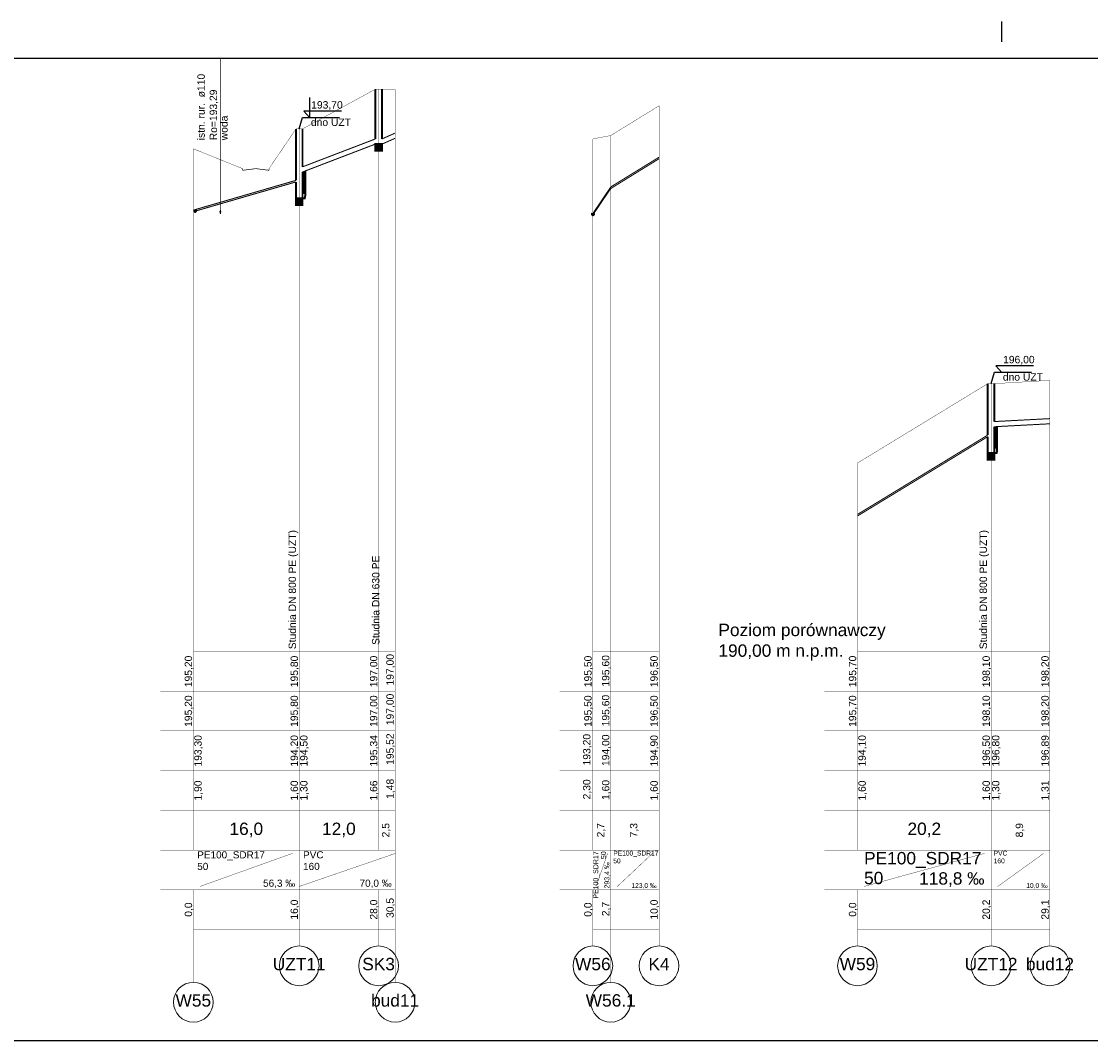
# Model space of a CAD drawing. Header units: inches. Extents: x -156 to 1086, y -12 to 33.
# Tile 23 of 30: x 603 to 636, y -12 to 19. Entities that reach past the tile are written whole.
import ezdxf
from ezdxf.lldxf.tags import DXFTag

# ---------------------------------------------------------------- set-up
doc = ezdxf.new("R2010")
doc.units = ezdxf.units.IN
doc.header["$MEASUREMENT"] = 0
for name, color, linetype, true_color in [('IS_Kolizje', 7, 'SOLID', 0x000000), ('IS_Kolizje_-_opisy', 7, 'SOLID', 0x000000), ('IS_Sieci_na_profilu', 7, 'SOLID', 0x000000), ('IS_Tabelka_profilu', 7, 'SOLID', 0x000000), ('IS_Tabelka_profilu_-_opisy', 7, 'SOLID', 0x000000), ('IS_Teren_proj', 7, 'SOLID', 0x000000)]:
    doc.layers.add(name, color=color, linetype=linetype, true_color=true_color)
tags = doc.linetypes.add('DOT', pattern=[5, 0, -5]).pattern_tags.tags
tags[6:7] = [DXFTag(74, 4), DXFTag(75, 0), DXFTag(340, '0'), DXFTag(46, 0.0), DXFTag(50, 0.0), DXFTag(44, 0.0), DXFTag(45, 0.0)]
tags[4:5] = [DXFTag(74, 4), DXFTag(75, 0), DXFTag(340, '0'), DXFTag(46, 0.0), DXFTag(50, 0.0), DXFTag(44, 0.0), DXFTag(45, 0.0)]
tags = doc.linetypes.add('SOLID', pattern=[10, 10, 0]).pattern_tags.tags
tags[6:7] = [DXFTag(74, 4), DXFTag(75, 0), DXFTag(340, '0'), DXFTag(46, 0.0), DXFTag(50, 0.0), DXFTag(44, 0.0), DXFTag(45, 0.0)]
tags[4:5] = [DXFTag(74, 4), DXFTag(75, 0), DXFTag(340, '0'), DXFTag(46, 0.0), DXFTag(50, 0.0), DXFTag(44, 0.0), DXFTag(45, 0.0)]
pattern_1 = [(37.5, (0, 0), (-0.0006299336, 0.0192682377), [0, -0.0152, 0, -0.017, 0, -0.01625]), (7.5, (0, 0), (0.0176977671, 0.0282214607), [0, -0.0082, 0, -0.0137, 0, -0.00525]), (-32.5, (-0.0123, 0), (0.0311414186, 5.659054e-05), [0, -0.005, 0, -0.018, 0, -0.0235]), (-42.5, (-0.0123, 0), (0.030061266, 0.0087767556), [0, -0.0025, 0, -0.0118, 0, -0.0135])]

msp = doc.modelspace()

# ---------------------------------------------------------------- hatches: boundary and pattern name
at = {"layer": 'IS_Kolizje', "ltscale": 0.01}
h = msp.add_hatch(color=256, dxfattribs=at)
edge = h.paths.add_edge_path()
edge.add_ellipse((609.292, 13.29), major_axis=(0, 0.055), ratio=0.2, start_angle=0, end_angle=360)
at = {"layer": 'IS_Sieci_na_profilu', "ltscale": 0.01}
for points in [[(613.976, 15.343), (614.076, 15.343), (614.176, 15.343), (614.176, 15.143), (614.076, 15.143), (613.976, 15.143)], [(611.576, 13.7), (611.676, 13.7), (611.776, 13.7), (611.776, 13.5), (611.676, 13.5), (611.576, 13.5)], [(632.494, 6), (632.594, 6), (632.694, 6), (632.694, 5.8), (632.594, 5.8), (632.494, 5.8)]]:
    msp.add_hatch(color=256, dxfattribs=at).paths.add_polyline_path(points)
h = msp.add_hatch(dxfattribs=at)
h.set_pattern_fill('AR-SAND', color=256, scale=0.01, style=0)
h.set_pattern_definition(pattern_1)
h.paths.add_polyline_path([(628.08, 7.6), (628.18, 7.6), (628.28, 7.6), (628.18, 7.6)])
h = msp.add_hatch(dxfattribs=at)
h.set_pattern_fill('AR-SAND', color=256, scale=0.01, style=0)
h.set_pattern_definition(pattern_1)
h.paths.add_polyline_path([(608.058, 7.125), (608.1, 7.125), (608.143, 7.125), (608.1, 7.125)])
h = msp.add_hatch(dxfattribs=at)
h.set_pattern_fill('AR-SAND', color=256, scale=0.01, style=0)
h.set_pattern_definition(pattern_1)
h.paths.add_polyline_path([(603.5, 6.1), (603.6, 6.1), (603.7, 6.1), (603.6, 6.1)])
h = msp.add_hatch(dxfattribs=at)
h.set_pattern_fill('AR-SAND', color=256, scale=0.01, style=0)
h.set_pattern_definition(pattern_1)
h.paths.add_polyline_path([(619.72, 6), (619.82, 6), (619.92, 6), (619.82, 6)])

# ---------------------------------------------------------------- linework, layer by layer
for p, q in [((441.618, 17.94), (676.823, 17.94)), ((441.618, -11.76), (676.823, -11.76))]:
    msp.add_line(p, q)
for points in [[(632.916, 18.435), (632.916, 19.052)], [(611.998, 16.135), (611.998, 16.752)], [(612.96, 16.339), (611.82, 16.339)], [(611.998, 16.135), (611.82, 16.339)], [(611.676, 15.8), (611.779, 16.144), (612.897, 16.144)], [(632.594, 8.1), (632.697, 8.444), (633.815, 8.444)], [(633.879, 8.639), (632.738, 8.639)], [(632.916, 8.435), (632.738, 8.639)]]:
    msp.add_lwpolyline(points)
at = {"layer": 'IS_Kolizje', "lineweight": 20, "ltscale": 0.01}
msp.add_ellipse((609.292, 13.29), major_axis=(0, 0.055), ratio=0.2, dxfattribs=at)
at = {"layer": 'IS_Kolizje_-_opisy', "ltscale": 0.01, "const_width": 0.02}
for points in [[(609.292, 17.94), (609.292, 13.345)], [(609.965, 14.6), (609.965, 14.55)], [(609.965, 14.55), (610.365, 14.6)], [(610.365, 14.6), (610.765, 14.55)], [(610.765, 14.55), (610.765, 14.6)]]:
    msp.add_lwpolyline(points, dxfattribs=at)
at = {"layer": 'IS_Sieci_na_profilu', "ltscale": 0.01}
for points, const_width in [([(613.976, 15.499), (613.976, 17)], 0.06), ([(614.176, 15.495), (614.176, 17)], 0.06), ([(611.576, 14.247), (611.576, 15.8)], 0.06), ([(611.776, 14.652), (611.776, 15.8)], 0.06), ([(614.176, 15.497), (614.576, 15.674)], 0.03), ([(614.176, 15.341), (614.576, 15.518)], 0.03), ([(611.776, 14.654), (613.976, 15.497)], 0.03), ([(611.776, 14.498), (613.976, 15.341)], 0.03), ([(613.976, 15.343), (614.076, 15.343), (614.076, 15.343), (614.176, 15.343), (614.176, 15.343), (614.076, 15.343), (614.076, 15.343), (613.976, 15.343)], 0.06), ([(613.976, 15.343), (614.076, 15.343), (614.076, 15.343), (614.176, 15.343), (614.176, 15.143), (614.076, 15.143), (614.076, 15.143), (613.976, 15.143), (613.976, 15.343)], 0.06), ([(621.094, 14.046), (622.554, 14.945)], 0.03), ([(621.094, 13.998), (622.554, 14.899)], 0.03), ([(611.858, 14.531), (611.858, 13.78), (611.842, 13.7), (611.776, 13.7)], 0.06), ([(611.826, 14.519), (611.826, 13.94), (611.81, 13.86), (611.776, 13.86)], 0.06), ([(608.476, 13.345), (611.576, 14.245)], 0.03), ([(611.576, 13.7), (611.576, 14.197)], 0.06), ([(611.776, 13.7), (611.776, 14.5)], 0.06), ([(608.476, 13.299), (611.576, 14.198)], 0.03), ([(620.554, 13.245), (621.094, 14.046)], 0.03), ([(620.554, 13.198), (621.094, 13.998)], 0.03), ([(611.576, 13.7), (611.676, 13.7), (611.676, 13.7), (611.776, 13.7), (611.776, 13.7), (611.676, 13.7), (611.676, 13.7), (611.576, 13.7)], 0.06), ([(611.576, 13.7), (611.676, 13.7), (611.676, 13.7), (611.776, 13.7), (611.776, 13.5), (611.676, 13.5), (611.676, 13.5), (611.576, 13.5), (611.576, 13.7)], 0.06), ([(632.494, 6.547), (632.494, 8.1)], 0.06), ([(632.694, 6.952), (632.694, 8.1)], 0.06), ([(632.776, 6.804), (632.776, 6.08), (632.76, 6), (632.694, 6)], 0.06), ([(632.744, 6.803), (632.744, 6.24), (632.728, 6.16), (632.694, 6.16)], 0.06), ([(632.694, 6), (632.694, 6.8)], 0.06), ([(632.694, 6.954), (634.374, 7.043)], 0.03), ([(632.694, 6.798), (634.374, 6.887)], 0.03), ([(628.554, 4.146), (632.494, 6.546)], 0.03), ([(628.554, 4.099), (632.494, 6.498)], 0.03), ([(632.494, 6), (632.494, 6.497)], 0.06), ([(632.494, 6), (632.594, 6), (632.594, 6), (632.694, 6), (632.694, 6), (632.594, 6), (632.594, 6), (632.494, 6)], 0.06), ([(632.494, 6), (632.594, 6), (632.594, 6), (632.694, 6), (632.694, 5.8), (632.594, 5.8), (632.594, 5.8), (632.494, 5.8), (632.494, 6)], 0.06)]:
    msp.add_lwpolyline(points, dxfattribs=dict(at, const_width=const_width))
at = {"layer": 'IS_Sieci_na_profilu', "linetype": 'DOT', "lineweight": 60, "ltscale": 0.01}
for centre, major_axis, ratio in [((608.526, 13.332), (0, 0.0315), 0.000317), ((620.558, 13.225), (0, 0.025), 0.199338)]:
    msp.add_ellipse(centre, major_axis=major_axis, ratio=ratio, dxfattribs=at)
at = {"layer": 'IS_Tabelka_profilu', "ltscale": 0.01, "const_width": 0.01}
for points in [[(614.076, 17), (614.076, 0)], [(614.076, 0), (614.076, 17)], [(614.576, 17), (614.576, 0)], [(622.554, 16.5), (622.554, 0)], [(611.676, 15.8), (611.676, 0)], [(611.676, 0), (611.676, 15.8)], [(621.094, 15.6), (621.094, 0)], [(621.094, 0), (621.094, 15.6)], [(608.476, 15.2), (608.476, 0)], [(608.476, 0), (608.476, 15.2)], [(620.554, 15.5), (620.554, 0)], [(620.554, 0), (620.554, 15.5)], [(632.594, 0), (632.594, 8.1)], [(632.594, 8.1), (632.594, 0)], [(634.374, 8.2), (634.374, 0)], [(628.554, 0), (628.554, 5.7)], [(628.554, 5.7), (628.554, 0)], [(608.476, 0), (608.476, 1.2)], [(611.676, 0), (611.676, 1.2)], [(614.076, 0), (614.076, 1.2)], [(614.576, 0), (614.576, 1.2)], [(620.554, 0), (620.554, 1.2)], [(621.094, 0), (621.094, 1.2)], [(622.554, 0), (622.554, 1.2)], [(628.554, 0), (628.554, 1.2)], [(632.594, 0), (632.594, 1.2)], [(634.374, 0), (634.374, 1.2)], [(611.676, -6), (608.476, -6), (608.476, 0), (611.676, 0), (611.676, -6)], [(614.076, -6), (611.676, -6), (611.676, 0), (614.076, 0), (614.076, -6)], [(614.576, -6), (614.076, -6), (614.076, 0), (614.576, 0), (614.576, -6)], [(621.094, -6), (620.554, -6), (620.554, 0), (621.094, 0), (621.094, -6)], [(622.554, -6), (621.094, -6), (621.094, 0), (622.554, 0), (622.554, -6)], [(632.594, -6), (628.554, -6), (628.554, 0), (632.594, 0), (632.594, -6)], [(634.374, -6), (632.594, -6), (632.594, 0), (634.374, 0), (634.374, -6)], [(607.476, -1.2), (608.476, -1.2)], [(608.476, -1.2), (611.676, -1.2)], [(611.676, -1.2), (614.076, -1.2)], [(614.076, -1.2), (614.576, -1.2)], [(619.554, -1.2), (620.554, -1.2)], [(620.554, -1.2), (621.094, -1.2)], [(621.094, -1.2), (622.554, -1.2)], [(627.554, -1.2), (628.554, -1.2)], [(628.554, -1.2), (632.594, -1.2)], [(632.594, -1.2), (634.374, -1.2)], [(607.476, -2.4), (608.476, -2.4)], [(608.476, -2.4), (611.676, -2.4)], [(611.676, -2.4), (614.076, -2.4)], [(614.076, -2.4), (614.576, -2.4)], [(619.554, -2.4), (620.554, -2.4)], [(620.554, -2.4), (621.094, -2.4)], [(621.094, -2.4), (622.554, -2.4)], [(627.554, -2.4), (628.554, -2.4)], [(628.554, -2.4), (632.594, -2.4)], [(632.594, -2.4), (634.374, -2.4)], [(607.476, -3.6), (608.476, -3.6)], [(608.476, -3.6), (611.676, -3.6)], [(611.676, -3.6), (614.076, -3.6)], [(614.076, -3.6), (614.576, -3.6)], [(619.554, -3.6), (620.554, -3.6)], [(620.554, -3.6), (621.094, -3.6)], [(621.094, -3.6), (622.554, -3.6)], [(627.554, -3.6), (628.554, -3.6)], [(628.554, -3.6), (632.594, -3.6)], [(632.594, -3.6), (634.374, -3.6)], [(607.476, -4.8), (608.476, -4.8)], [(608.476, -4.8), (611.676, -4.8)], [(611.676, -4.8), (614.076, -4.8)], [(614.076, -4.8), (614.576, -4.8)], [(619.554, -4.8), (620.554, -4.8)], [(620.554, -4.8), (621.094, -4.8)], [(621.094, -4.8), (622.554, -4.8)], [(627.554, -4.8), (628.554, -4.8)], [(628.554, -4.8), (632.594, -4.8)], [(632.594, -4.8), (634.374, -4.8)], [(607.476, -6), (608.476, -6)], [(608.476, -6), (611.676, -6)], [(611.676, -7.2), (611.676, -6)], [(611.676, -6), (614.076, -6)], [(614.076, -6), (614.576, -6)], [(614.576, -7.2), (614.576, -6)], [(619.554, -6), (620.554, -6)], [(620.554, -6), (621.094, -6)], [(621.094, -7.2), (621.094, -6)], [(621.094, -6), (622.554, -6)], [(622.554, -7.2), (622.554, -6)], [(627.554, -6), (628.554, -6)], [(628.554, -6), (632.594, -6)], [(632.594, -7.2), (632.594, -6)], [(632.594, -6), (634.374, -6)], [(634.374, -7.2), (634.374, -6)], [(607.476, -7.2), (608.476, -7.2)], [(611.676, -8.4), (608.476, -8.4), (608.476, -7.2), (611.676, -7.2), (611.676, -8.4)], [(608.476, -7.2), (611.676, -7.2)], [(614.076, -8.4), (611.676, -8.4), (611.676, -7.2), (614.076, -7.2), (614.076, -8.4)], [(611.676, -7.2), (614.076, -7.2)], [(614.576, -8.4), (614.076, -8.4), (614.076, -7.2), (614.576, -7.2), (614.576, -8.4)], [(614.076, -7.2), (614.576, -7.2)], [(619.554, -7.2), (620.554, -7.2)], [(621.094, -8.4), (620.554, -8.4), (620.554, -7.2), (621.094, -7.2), (621.094, -8.4)], [(620.554, -7.2), (621.094, -7.2)], [(622.554, -8.4), (621.094, -8.4), (621.094, -7.2), (622.554, -7.2), (622.554, -8.4)], [(621.094, -7.2), (622.554, -7.2)], [(627.554, -7.2), (628.554, -7.2)], [(632.594, -8.4), (628.554, -8.4), (628.554, -7.2), (632.594, -7.2), (632.594, -8.4)], [(628.554, -7.2), (632.594, -7.2)], [(634.374, -8.4), (632.594, -8.4), (632.594, -7.2), (634.374, -7.2), (634.374, -8.4)], [(632.594, -7.2), (634.374, -7.2)], [(608.476, -8.4), (611.676, -8.4)], [(611.676, -8.4), (614.076, -8.4)], [(614.076, -8.4), (614.576, -8.4)], [(620.554, -8.4), (621.094, -8.4)], [(621.094, -8.4), (622.554, -8.4)], [(628.554, -8.4), (632.594, -8.4)], [(632.594, -8.4), (634.374, -8.4)]]:
    msp.add_lwpolyline(points, dxfattribs=at)
at = {"layer": 'IS_Tabelka_profilu_-_opisy', "ltscale": 0.01, "const_width": 0.01}
for points in [[(608.676, -7.1), (611.474, -6.1)], [(611.676, -7.1), (614.59, -6.1)], [(620.654, -7.1), (621, -6.1)], [(621.294, -7.1), (622.358, -6.1)], [(628.754, -7.1), (632.395, -6.1)], [(632.794, -7.1), (634.183, -6.1)], [(608.476, -10), (608.476, -8.4)], [(611.676, -8.9), (611.676, -8.4)], [(614.076, -8.9), (614.076, -8.4)], [(614.576, -10), (614.576, -8.4)], [(620.554, -8.9), (620.554, -8.4)], [(621.094, -10), (621.094, -8.4)], [(622.554, -8.9), (622.554, -8.4)], [(628.554, -8.9), (628.554, -8.4)], [(632.594, -8.9), (632.594, -8.4)], [(634.374, -8.9), (634.374, -8.4)]]:
    msp.add_lwpolyline(points, dxfattribs=at)
at = {"layer": 'IS_Tabelka_profilu_-_opisy', "lineweight": 9, "ltscale": 0.01}
for centre in [(611.676, -9.5), (614.076, -9.5), (620.554, -9.5), (622.554, -9.5), (628.554, -9.5), (632.594, -9.5), (634.374, -9.5), (608.476, -10.6), (614.576, -10.6), (621.094, -10.6)]:
    msp.add_ellipse(centre, major_axis=(0.6, 0), ratio=1, dxfattribs=at)
at = {"layer": 'IS_Teren_proj', "ltscale": 0.01, "const_width": 0.01}
for points in [[(611.776, 15.8), (613.976, 17)], [(613.976, 17), (614.076, 17)], [(614.076, 17), (614.176, 17)], [(614.176, 17), (614.576, 17)], [(621.094, 15.6), (622.554, 16.5)], [(610.765, 14.6), (611.576, 15.8)], [(611.576, 15.8), (611.676, 15.8)], [(611.676, 15.8), (611.776, 15.8)], [(620.554, 15.5), (621.094, 15.6)], [(608.476, 15.2), (609.965, 14.6)], [(628.554, 5.7), (632.494, 8.1)], [(632.494, 8.1), (632.594, 8.1)], [(632.594, 8.1), (632.694, 8.1)], [(632.694, 8.1), (634.374, 8.2)]]:
    msp.add_lwpolyline(points, dxfattribs=at)

# ---------------------------------------------------------------- texts
at = {"layer": 'IS_Kolizje_-_opisy', "ltscale": 0.01, "char_height": 0.2232, "attachment_point": 7, "rotation": 90}
for s, insert in [('{\\fArial|b0|i0|c238|p34;istn. rur.  ø110  \\PRo=193,29}', (609.235, 15.457)), ('\\fArial|b0|i0;woda', (609.515, 15.457))]:
    msp.add_mtext(s, dxfattribs=dict(at, insert=insert))
at = {"layer": 'IS_Tabelka_profilu_-_opisy', "ltscale": 0.01}
for s, insert, char_height, attachment_point in [('{\\fArial|b0|i0|c238|p34;193,70}', (612.515, 16.375), 0.2232, 8), ('{\\fArial|b0|i0|c238|p34;dno UZT}', (612.637, 15.888), 0.2232, 8), ('{\\fArial|b0|i0|c238|p34;196,00}', (633.433, 8.675), 0.2232, 8), ('{\\fArial|b0|i0|c238|p34;dno UZT}', (633.555, 8.188), 0.2232, 8), ('{\\fArial|b0|i0|c238|p34;Poziom porównawczy \\P190,00 m n.p.m.}', (624.35, 0.842), 0.3744, 1), ('\\fArial|b0|i0;16,0', (610.076, -5.614), 0.3744, 8), ('\\fArial|b0|i0;12,0', (612.876, -5.614), 0.3744, 8), ('\\fArial|b0|i0;20,2', (630.574, -5.614), 0.3744, 8), ('\\fArial|b0|i0;PE100_SDR17', (608.593, -6.036), 0.216, 1), ('{\\fArial|b0|i0|c238|p34;PVC}', (611.793, -6.036), 0.216, 1), ('\\fArial|b0|i0;PE100_SDR17', (621.172, -6.022), 0.144, 1), ('\\fArial|b0|i0;PE100_SDR17', (628.754, -6.058), 0.3744, 1), ('{\\fArial|b0|i0|c238|p34;PVC}', (632.672, -6.022), 0.144, 1), ('{\\fArial|b0|i0|c238|p34;50}', (608.593, -6.386), 0.216, 1), ('{\\fArial|b0|i0|c238|p34;160}', (611.793, -6.386), 0.216, 1), ('{\\fArial|b0|i0|c238|p34;50}', (621.172, -6.255), 0.144, 1), ('{\\fArial|b0|i0|c238|p34;160}', (632.672, -6.255), 0.144, 1), ('{\\fArial|b0|i0|c238|p34;50}', (628.754, -6.658), 0.3744, 1), ('\\fArial|b0|i0;118,8 ‰', (632.395, -7.114), 0.3744, 9), ('\\fArial|b0|i0;56,3 ‰', (611.557, -7.15), 0.216, 9), ('\\fArial|b0|i0;70,0 ‰', (614.473, -7.15), 0.216, 9), ('\\fArial|b0|i0;123,0 ‰', (622.48, -7.171), 0.144, 9), ('\\fArial|b0|i0;10,0 ‰', (634.305, -7.171), 0.144, 9), ('\\fArial|b0|i0;UZT11', (611.676, -9.258), 0.3744, 2), ('\\fArial|b0|i0;SK3', (614.076, -9.258), 0.3744, 2), ('\\fArial|b0|i0;W56', (620.554, -9.258), 0.3744, 2), ('\\fArial|b0|i0;K4', (622.554, -9.258), 0.3744, 2), ('\\fArial|b0|i0;W59', (628.554, -9.258), 0.3744, 2), ('\\fArial|b0|i0;UZT12', (632.594, -9.258), 0.3744, 2), ('\\fArial|b0|i0;bud12', (634.374, -9.258), 0.3744, 2), ('\\fArial|b0|i0;bud11', (614.576, -10.358), 0.3744, 2), ('\\fArial|b0|i0;W55', (608.476, -10.358), 0.3744, 2), ('\\fArial|b0|i0;W56.1', (621.094, -10.358), 0.3744, 2)]:
    msp.add_mtext(s, dxfattribs=dict(at, insert=insert, char_height=char_height, attachment_point=attachment_point))
at = {"layer": 'IS_Tabelka_profilu_-_opisy', "ltscale": 0.01, "rotation": 90}
for s, insert, char_height, attachment_point in [('{\\fArial|b0|i0|c238|p34;Studnia DN 800 PE (UZT)}', (611.647, 0.071), 0.2232, 7), ('{\\fArial|b0|i0|c238|p34;Studnia DN 800 PE (UZT)}', (632.535, 0.071), 0.2232, 7), ('{\\fArial|b0|i0|c238|p34;Studnia DN 630 PE}', (614.106, 0.2), 0.2232, 7), ('\\fArial|b0|i0;195,20', (608.48, -0.6), 0.2232, 8), ('\\fArial|b0|i0;195,80', (611.68, -0.6), 0.2232, 8), ('\\fArial|b0|i0;197,00', (614.08, -0.6), 0.2232, 8), ('\\fArial|b0|i0;197,00', (614.576, -0.549), 0.2232, 8), ('\\fArial|b0|i0;195,50', (620.558, -0.6), 0.2232, 8), ('\\fArial|b0|i0;195,60', (621.094, -0.583), 0.2232, 8), ('\\fArial|b0|i0;196,50', (622.558, -0.6), 0.2232, 8), ('\\fArial|b0|i0;195,70', (628.558, -0.6), 0.2232, 8), ('\\fArial|b0|i0;198,10', (632.598, -0.6), 0.2232, 8), ('\\fArial|b0|i0;198,20', (634.378, -0.6), 0.2232, 8), ('\\fArial|b0|i0;195,20', (608.48, -1.8), 0.2232, 8), ('\\fArial|b0|i0;195,80', (611.68, -1.8), 0.2232, 8), ('\\fArial|b0|i0;197,00', (614.08, -1.8), 0.2232, 8), ('\\fArial|b0|i0;197,00', (614.576, -1.749), 0.2232, 8), ('\\fArial|b0|i0;195,50', (620.558, -1.8), 0.2232, 8), ('\\fArial|b0|i0;195,60', (621.094, -1.783), 0.2232, 8), ('\\fArial|b0|i0;196,50', (622.558, -1.8), 0.2232, 8), ('\\fArial|b0|i0;195,70', (628.558, -1.8), 0.2232, 8), ('\\fArial|b0|i0;198,10', (632.598, -1.8), 0.2232, 8), ('\\fArial|b0|i0;198,20', (634.378, -1.8), 0.2232, 8), ('\\fArial|b0|i0;193,30', (608.504, -3), 0.2232, 2), ('\\fArial|b0|i0;194,20', (611.68, -3), 0.2232, 8), ('\\fArial|b0|i0;194,50', (611.704, -3), 0.2232, 2), ('\\fArial|b0|i0;195,34', (614.08, -3), 0.2232, 8), ('\\fArial|b0|i0;195,52', (614.576, -2.949), 0.2232, 8), ('\\fArial|b0|i0;193,20', (620.522, -2.965), 0.2232, 8), ('\\fArial|b0|i0;194,00', (621.094, -2.983), 0.2232, 8), ('\\fArial|b0|i0;194,90', (622.558, -3), 0.2232, 8), ('\\fArial|b0|i0;194,10', (628.582, -3), 0.2232, 2), ('\\fArial|b0|i0;196,50', (632.598, -3), 0.2232, 8), ('\\fArial|b0|i0;196,80', (632.622, -3), 0.2232, 2), ('\\fArial|b0|i0;196,89', (634.378, -3), 0.2232, 8), ('\\fArial|b0|i0;1,48', (614.576, -4.149), 0.2232, 8), ('\\fArial|b0|i0;1,90', (608.504, -4.2), 0.2232, 2), ('\\fArial|b0|i0;1,60', (611.68, -4.2), 0.2232, 8), ('\\fArial|b0|i0;1,30', (611.704, -4.2), 0.2232, 2), ('\\fArial|b0|i0;1,66', (614.08, -4.2), 0.2232, 8), ('\\fArial|b0|i0;2,30', (620.522, -4.165), 0.2232, 8), ('\\fArial|b0|i0;1,60', (621.094, -4.183), 0.2232, 8), ('\\fArial|b0|i0;1,60', (622.558, -4.2), 0.2232, 8), ('\\fArial|b0|i0;1,60', (628.582, -4.2), 0.2232, 2), ('\\fArial|b0|i0;1,60', (632.598, -4.2), 0.2232, 8), ('\\fArial|b0|i0;1,30', (632.622, -4.2), 0.2232, 2), ('\\fArial|b0|i0;1,31', (634.378, -4.2), 0.2232, 8), ('\\fArial|b0|i0;2,5', (614.444, -5.4), 0.2232, 8), ('\\fArial|b0|i0;2,7', (620.942, -5.4), 0.2232, 8), ('\\fArial|b0|i0;7,3', (621.942, -5.4), 0.2232, 8), ('\\fArial|b0|i0;8,9', (633.602, -5.4), 0.2232, 8), ('\\fArial|b0|i0;PE100_SDR17', (620.566, -6.038), 0.1512, 3), ('{\\fArial|b0|i0|c238|p34;50}', (620.8, -6.038), 0.1512, 3), ('\\fArial|b0|i0;293,4 ‰', (621.083, -7.162), 0.1512, 7), ('\\fArial|b0|i0;0,0', (608.48, -7.8), 0.2232, 8), ('\\fArial|b0|i0;16,0', (611.68, -7.8), 0.2232, 8), ('\\fArial|b0|i0;28,0', (614.08, -7.8), 0.2232, 8), ('{\\fArial|b0|i0|c238|p34;30,5}', (614.576, -7.749), 0.2232, 8), ('\\fArial|b0|i0;0,0', (620.558, -7.8), 0.2232, 8), ('\\fArial|b0|i0;2,7', (621.094, -7.783), 0.2232, 8), ('\\fArial|b0|i0;10,0', (622.558, -7.8), 0.2232, 8), ('\\fArial|b0|i0;0,0', (628.558, -7.8), 0.2232, 8), ('\\fArial|b0|i0;20,2', (632.598, -7.8), 0.2232, 8), ('\\fArial|b0|i0;29,1', (634.378, -7.8), 0.2232, 8)]:
    msp.add_mtext(s, dxfattribs=dict(at, insert=insert, char_height=char_height, attachment_point=attachment_point))

doc.saveas('drawing.dxf')
